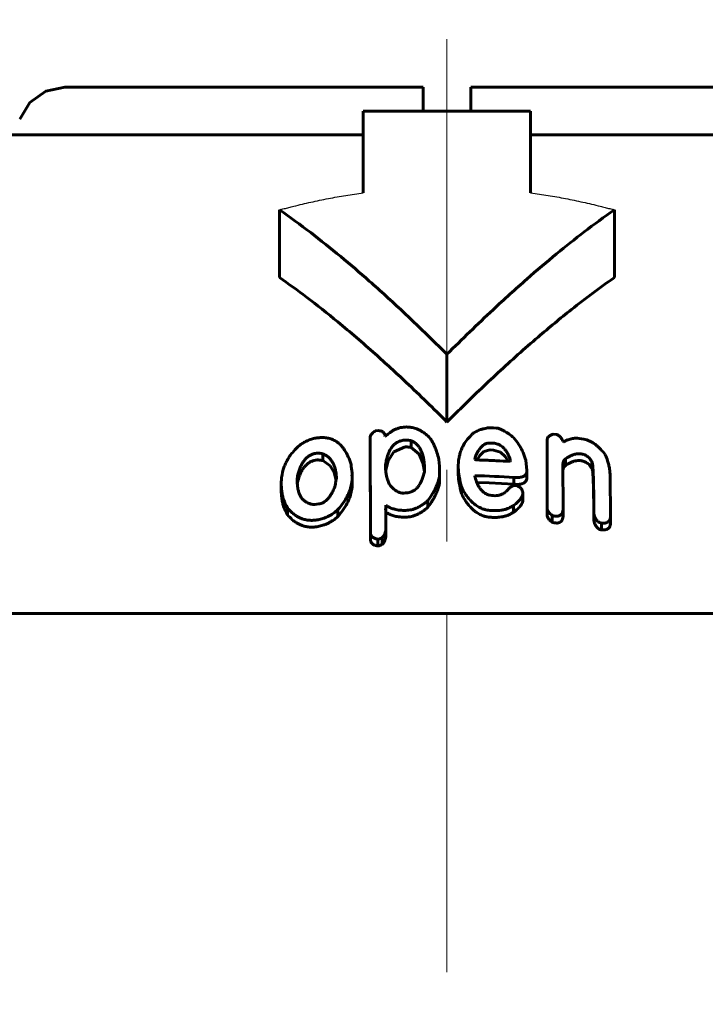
# Model space of a CAD drawing. Header units: millimetres. Extents: x 0 to 841, y 0 to 594.
# Tile 20 of 24: x 601 to 615, y 354 to 375. Entities that reach past the tile are written whole.
import ezdxf

# ---------------------------------------------------------------- set-up
doc = ezdxf.new("R2010")
doc.units = ezdxf.units.MM
for name, pattern in [('K5LT-1', [0]), ('K5LT_AXLED', [12, 7.5, -1.5, 1.5, -1.5]), ('K5LT_BASIC', [0]), ('K5LT_THIN', [0])]:
    doc.linetypes.add(name, pattern=pattern)
doc.layers.add('Системный слой', color=7, linetype='Continuous')
doc.layers.add('Системный слой (1)', color=7, linetype='Continuous', true_color=0x6c6c6c)
doc.styles.add('KDIMTEXTSTYLE', font='txt', dxfattribs={"width": 0.96, "oblique": 15, "height": 5})
doc.styles.add('KTEXTSTYLE', font='txt', dxfattribs={"width": 0.96, "height": 5})
doc.dimstyles.new('KDIMSTYLE (1.00)', dxfattribs={"dimtxt": 5, "dimasz": 1, "dimexe": 2, "dimexo": 0, "dimgap": 1, "dimtad": 1, "dimtxsty": 'KDIMTEXTSTYLE', "dimsah": 1, "dimcen": 0, "dimdle": 1, "dimadec": 0, "dimazin": 0, "dimtfac": 0.667, "dimtmove": 0, "dimatfit": 3, "dimfxl": 1, "dimtvp": 1, "dimtolj": 1, "dimtzin": 0, "dimarcsym": 0})

# ---------------------------------------------------------------- blocks, each defined once
blk = doc.blocks.new('U62')
at = {"layer": 'Системный слой (1)', "color": 150, "linetype": 'K5LT_BASIC', "lineweight": 60, "true_color": 0x0080ff}
for p, q in [((607.648, 365.412), (607.497, 365.519)), ((607.733, 365.269), (607.648, 365.412)), ((607.77, 365.113), (607.733, 365.269))]:
    blk.add_line(p, q, dxfattribs=at)
blk = doc.blocks.new('U64')
at = {"layer": 'Системный слой (1)', "color": 150, "linetype": 'K5LT_BASIC', "lineweight": 60, "true_color": 0x0080ff}
for p, q in [((610.972, 365.053), (610.713, 365.061)), ((611.23, 365.041), (610.972, 365.053)), ((611.489, 365.025), (611.23, 365.041))]:
    blk.add_line(p, q, dxfattribs=at)
blk = doc.blocks.new('U66')
at = {"layer": 'Системный слой (1)', "color": 150, "linetype": 'K5LT_BASIC', "lineweight": 60, "true_color": 0x0080ff}
for p, q in [((612.512, 365.31), (612.519, 365.348)), ((612.519, 365.348), (612.534, 365.384)), ((612.534, 365.384), (612.564, 365.414))]:
    blk.add_line(p, q, dxfattribs=at)
blk = doc.blocks.new('U67')
at = {"layer": 'Системный слой (1)', "color": 150, "linetype": 'K5LT_BASIC', "lineweight": 60, "true_color": 0x0080ff}
for p, q in [((609.509, 365.655), (609.343, 365.796)), ((609.587, 365.476), (609.509, 365.655)), ((609.618, 365.289), (609.587, 365.476))]:
    blk.add_line(p, q, dxfattribs=at)
blk = doc.blocks.new('U69')
at = {"layer": 'Системный слой (1)', "color": 150, "linetype": 'K5LT_BASIC', "lineweight": 60, "true_color": 0x0080ff}
for p, q in [((611.206, 365.697), (611.062, 365.741)), ((611.304, 365.608), (611.206, 365.697)), ((611.368, 365.505), (611.304, 365.608))]:
    blk.add_line(p, q, dxfattribs=at)
blk = doc.blocks.new('U70')
at = {"layer": 'Системный слой (1)', "color": 150, "linetype": 'K5LT_BASIC', "lineweight": 60, "true_color": 0x0080ff}
for p, q in [((608.975, 365.704), (609.212, 365.806)), ((608.86, 365.518), (608.975, 365.704)), ((608.808, 365.32), (608.86, 365.518))]:
    blk.add_line(p, q, dxfattribs=at)
blk = doc.blocks.new('U75')
at = {"layer": 'Системный слой (1)', "color": 150, "linetype": 'K5LT_BASIC', "lineweight": 60, "true_color": 0x0080ff}
for p, q in [((606.983, 365.131), (606.973, 365.096)), ((606.965, 365.061), (606.961, 365.026)), ((606.973, 365.096), (606.965, 365.061))]:
    blk.add_line(p, q, dxfattribs=at)
blk = doc.blocks.new('U79')
at = {"layer": 'Системный слой (1)', "color": 150, "linetype": 'K5LT_BASIC', "lineweight": 60, "true_color": 0x0080ff}
for p, q in [((601.703, 373.243), (601.37, 373.006)), ((602.104, 373.326), (601.703, 373.243)), ((601.37, 373.006), (601.158, 372.656))]:
    blk.add_line(p, q, dxfattribs=at)
blk = doc.blocks.new('U87')
at = {"layer": 'Системный слой (1)', "color": 150, "linetype": 'K5LT_BASIC', "lineweight": 60, "true_color": 0x0080ff}
for p, q in [((610.993, 365.745), (610.862, 365.709)), ((610.777, 365.628), (610.719, 365.534)), ((610.862, 365.709), (610.777, 365.628))]:
    blk.add_line(p, q, dxfattribs=at)
blk = doc.blocks.new('D12')
at = {"layer": 'Системный слой (1)'}
for points in [[(568.588, 386.722), (569.088, 387.38), (564.088, 386.722), (569.088, 386.063)], [(656.088, 386.722), (651.088, 387.38), (651.588, 386.722), (651.088, 386.063)]]:
    blk.add_hatch(color=7, dxfattribs=at).paths.add_polyline_path(points)
at = {"layer": 'Системный слой (1)', "color": 7, "linetype": 'K5LT_THIN', "lineweight": 18}
for p, q in [((564.088, 297.126), (564.088, 388.722)), ((656.088, 322.957), (656.088, 388.722)), ((564.088, 386.722), (569.088, 387.38)), ((569.088, 387.38), (568.588, 386.722)), ((651.588, 386.722), (651.088, 387.38)), ((651.088, 387.38), (656.088, 386.722)), ((569.088, 386.063), (564.088, 386.722)), ((656.088, 386.722), (564.088, 386.722)), ((568.588, 386.722), (569.088, 386.063)), ((656.088, 386.722), (651.088, 386.063)), ((651.088, 386.063), (651.588, 386.722))]:
    blk.add_line(p, q, dxfattribs=at)
blk.add_wipeout([(606.003, 387.722), (606.003, 395.104), (613.847, 395.104), (613.847, 387.722)]).dxf.layer = 'Системный слой (1)'
at = {"layer": 'Системный слой (1)', "color": 7, "insert": (606.003, 394.309), "char_height": 5, "attachment_point": 1, "style": 'KTEXTSTYLE'}
blk.add_mtext('\\fArial|b0|c204|p34;\\H5.0;\\W1.000;\\Q15;\\fGOST Type AU|b0|i0|c204|p34;\\Q15;\\W0.960;92', dxfattribs=at)
blk = doc.blocks.new('KDIMARROW_01')
at = {"layer": 'Системный слой'}
blk.add_hatch(color=0, dxfattribs=at).paths.add_polyline_path([(0, 0), (-5, 0.658), (-4.5, 0), (-5, -0.658)])
at = {"layer": 'Системный слой', "color": 0, "linetype": 'K5LT_THIN', "lineweight": 18}
for p, q in [((-4.5, 0), (-5, 0.658)), ((-5, 0.658), (0, 0)), ((0, 0), (-5, -0.658)), ((-5, -0.658), (-4.5, 0))]:
    blk.add_line(p, q, dxfattribs=at)
at = {"layer": 'Системный слой (1)', "color": 0, "linetype": 'K5LT_THIN', "lineweight": 18}
blk.add_line((470.918, 149.784), (468.918, 149.784), dxfattribs=at)

msp = doc.modelspace()

# ---------------------------------------------------------------- linework, layer by layer
at = {"layer": 'Системный слой (1)', "color": 150, "linetype": 'K5LT_BASIC', "lineweight": 60, "true_color": 0x0080ff}
for p, q in [((602.104, 373.326), (609.588, 373.326)), ((609.588, 373.326), (609.588, 372.826)), ((610.588, 373.326), (618.073, 373.326)), ((610.588, 373.326), (610.588, 372.826)), ((608.338, 371.119), (608.338, 372.826)), ((608.338, 372.826), (611.838, 372.826)), ((611.838, 372.826), (611.838, 371.119)), ((600.243, 372.326), (608.338, 372.326)), ((611.838, 372.326), (619.934, 372.326)), ((606.588, 369.346), (606.588, 370.76)), ((613.588, 369.346), (613.588, 370.76)), ((610.088, 366.326), (610.088, 367.741)), ((608.585, 366.139), (608.655, 366.146)), ((611.062, 366.204), (611.115, 366.201)), ((608.481, 365.858), (608.481, 365.999)), ((608.489, 364.013), (608.481, 365.999)), ((608.794, 366.027), (608.804, 366.028)), ((612.311, 366.074), (612.372, 366.066)), ((612.852, 365.984), (612.948, 365.967)), ((608.481, 365.858), (608.489, 363.871)), ((609.343, 365.796), (609.343, 365.937)), ((610.993, 365.886), (611.062, 365.882)), ((610.993, 365.745), (611.062, 365.741)), ((612.18, 364.525), (612.18, 365.937)), ((612.511, 365.926), (612.511, 365.916)), ((612.511, 365.916), (612.529, 365.914)), ((607.497, 365.519), (607.497, 365.661)), ((609.918, 365.546), (609.936, 365.406)), ((610.671, 365.544), (610.679, 365.587)), ((610.679, 365.54), (610.679, 365.587)), ((611.734, 365.527), (611.76, 365.315)), ((612.564, 365.414), (612.564, 365.555)), ((608.804, 365.365), (608.804, 365.434)), ((609.936, 365.406), (609.936, 365.275)), ((610.322, 365.227), (610.322, 365.369)), ((611.42, 365.518), (611.411, 365.502)), ((612.511, 365.425), (612.519, 364.517)), ((613.113, 365.359), (613.113, 365.5)), ((606.983, 365.131), (606.983, 365.273)), ((608.099, 365.222), (608.109, 365.181)), ((608.109, 365.181), (608.109, 365.232)), ((608.109, 365.039), (608.109, 365.181)), ((609.936, 365.134), (609.936, 365.275)), ((610.671, 365.203), (610.671, 365.195)), ((611.489, 365.025), (611.489, 365.166)), ((611.76, 365.174), (611.76, 365.315)), ((613.497, 365.198), (613.505, 364.349)), ((606.626, 364.901), (606.626, 365.043)), ((606.958, 365.106), (606.958, 365.106)), ((610.391, 364.826), (610.391, 364.968)), ((611.499, 364.999), (611.542, 364.996)), ((609.222, 364.843), (609.187, 364.841)), ((611.673, 364.854), (611.673, 364.838)), ((611.673, 364.696), (611.673, 364.838)), ((606.756, 364.388), (606.756, 364.529)), ((607.411, 364.613), (607.324, 364.6)), ((608.804, 364.516), (608.812, 364.473)), ((608.812, 364.473), (608.812, 364.586)), ((609.692, 364.546), (609.692, 364.688)), ((611.481, 364.442), (611.481, 364.583)), ((612.18, 364.384), (612.18, 364.525)), ((612.519, 364.376), (612.519, 364.517)), ((613.156, 364.412), (613.156, 364.601)), ((607.811, 364.353), (607.811, 364.495)), ((608.812, 364.473), (608.812, 364.142)), ((609.257, 364.481), (609.23, 364.48)), ((609.257, 364.34), (609.23, 364.339)), ((612.284, 364.234), (612.284, 364.375)), ((612.354, 364.358), (612.346, 364.359)), ((613.156, 364.27), (613.156, 364.412)), ((613.505, 364.208), (613.505, 364.349)), ((608.812, 364), (608.812, 364.142)), ((612.354, 364.217), (612.346, 364.218)), ((613.321, 364.071), (613.321, 364.212)), ((608.732, 363.769), (608.732, 363.91)), ((608.655, 363.878), (608.646, 363.877)), ((608.646, 363.736), (608.646, 363.877)), ((608.655, 363.737), (608.646, 363.736)), ((590.088, 362.326), (630.088, 362.326))]:
    msp.add_line(p, q, dxfattribs=at)
at = {"layer": 'Системный слой (1)', "color": 7, "linetype": 'K5LT-1'}
for points, knots in [([(606.588, 370.76), (606.605, 370.764), (606.637, 370.773), (606.686, 370.786), (606.736, 370.799), (606.802, 370.816), (606.912, 370.844), (607.066, 370.881), (607.306, 370.936), (607.609, 370.999), (607.974, 371.065), (608.217, 371.102), (608.338, 371.119)], [0, 0, 0, 0, 0.042456, 0.084913, 0.127369, 0.169826, 0.25779, 0.412215, 0.566639, 0.875489, 1.184338, 1.493188, 1.493188, 1.493188, 1.493188]), ([(611.838, 371.119), (611.96, 371.102), (612.203, 371.065), (612.568, 370.999), (612.87, 370.936), (613.111, 370.881), (613.265, 370.844), (613.375, 370.816), (613.441, 370.799), (613.491, 370.786), (613.54, 370.773), (613.572, 370.764), (613.588, 370.76)], [0, 0, 0, 0, 0.308849, 0.617699, 0.926548, 1.080973, 1.235398, 1.323362, 1.365818, 1.408275, 1.450731, 1.493188, 1.493188, 1.493188, 1.493188])]:
    msp.add_open_spline(points, degree=3, knots=knots, dxfattribs=at)
at = {"layer": 'Системный слой (1)', "color": 150, "linetype": 'K5LT_BASIC', "lineweight": 60, "true_color": 0x0080ff}
for points, knots in [([(610.088, 367.741), (609.784, 368.045), (609.248, 368.567), (608.505, 369.244), (607.863, 369.794), (607.238, 370.293), (606.808, 370.608), (606.588, 370.76)], [0, 0, 0, 0, 2.181066, 3.805962, 5.16753, 6.570619, 8, 8, 8, 8]), ([(613.588, 370.76), (613.375, 370.612), (612.969, 370.315), (612.36, 369.831), (611.724, 369.29), (610.958, 368.594), (610.406, 368.058), (610.088, 367.741)], [0, 0, 0, 0, 1.387012, 2.67714, 4.083997, 5.726255, 8, 8, 8, 8]), ([(610.088, 366.326), (609.807, 366.608), (609.311, 367.091), (608.55, 367.79), (607.856, 368.387), (607.188, 368.916), (606.778, 369.214), (606.588, 369.346)], [0, 0, 0, 0, 2.01335, 3.52569, 5.303499, 6.764038, 8, 8, 8, 8]), ([(613.588, 369.346), (613.285, 369.135), (612.748, 368.734), (611.939, 368.065), (611.163, 367.37), (610.533, 366.768), (610.179, 366.417), (610.088, 366.326)], [0, 0, 0, 0, 1.976475, 3.553393, 5.475363, 7.34919, 8, 8, 8, 8]), ([(608.794, 366.027), (608.794, 366.037), (608.792, 366.051), (608.787, 366.071), (608.779, 366.088), (608.765, 366.105), (608.746, 366.12), (608.723, 366.132), (608.693, 366.141), (608.669, 366.144), (608.655, 366.146)], [0, 0, 0, 0, 1.836998, 2.729229, 3.860526, 5.145581, 6.55774, 7.820357, 8.998514, 11, 11, 11, 11]), ([(609.212, 366.221), (609.191, 366.22), (609.16, 366.217), (609.114, 366.208), (609.069, 366.196), (609.014, 366.175), (608.959, 366.148), (608.912, 366.118), (608.86, 366.079), (608.825, 366.049), (608.804, 366.028)], [0, 0, 0, 0, 1.376094, 2.065081, 3.118596, 4.532788, 6.098021, 7.451395, 8.614097, 11, 11, 11, 11]), ([(609.744, 365.979), (609.72, 366.004), (609.682, 366.041), (609.621, 366.091), (609.567, 366.128), (609.505, 366.162), (609.445, 366.188), (609.389, 366.205), (609.332, 366.217), (609.273, 366.223), (609.23, 366.222), (609.212, 366.221)], [0, 0, 0, 0, 2.346878, 3.517228, 5.023933, 6.43927, 7.763379, 8.809329, 9.72581, 11.014756, 12, 12, 12, 12]), ([(611.062, 366.204), (611.043, 366.205), (611.01, 366.206), (610.961, 366.204), (610.91, 366.198), (610.851, 366.187), (610.759, 366.159), (610.693, 366.127), (610.652, 366.101)], [0, 0, 0, 0, 1.136079, 1.986127, 2.981936, 4.192642, 5.696524, 9, 9, 9, 9]), ([(611.481, 366.001), (611.451, 366.026), (611.403, 366.063), (611.339, 366.108), (611.299, 366.133), (611.266, 366.151), (611.238, 366.165), (611.202, 366.181), (611.162, 366.195), (611.13, 366.2), (611.115, 366.201)], [0, 0, 0, 0, 3.256099, 4.943353, 6.256285, 6.990541, 7.880524, 8.663376, 9.94219, 11, 11, 11, 11]), ([(607.35, 365.99), (607.317, 365.984), (607.255, 365.969), (607.17, 365.936), (607.095, 365.898), (607.049, 365.869), (607.028, 365.855)], [0, 0, 0, 0, 1.909869, 3.692477, 5.380622, 7, 7, 7, 7]), ([(608.083, 365.437), (608.067, 365.492), (608.042, 365.564), (607.995, 365.665), (607.958, 365.731), (607.919, 365.785), (607.879, 365.833), (607.837, 365.875), (607.782, 365.915), (607.734, 365.943), (607.687, 365.965), (607.626, 365.985), (607.543, 366.001), (607.445, 366.002), (607.379, 365.994), (607.35, 365.99)], [0, 0, 0, 0, 3.137425, 4.092479, 5.877037, 7.058798, 7.533876, 9.01861, 9.978377, 10.735137, 11.51592, 12.227485, 13.453441, 14.891266, 16, 16, 16, 16]), ([(608.585, 366.139), (608.571, 366.129), (608.55, 366.112), (608.524, 366.087), (608.506, 366.065), (608.491, 366.041), (608.483, 366.018), (608.481, 366.005), (608.481, 365.999)], [0, 0, 0, 0, 2.466528, 3.667894, 5.148315, 6.68661, 8.069828, 9, 9, 9, 9]), ([(608.804, 365.434), (608.81, 365.475), (608.822, 365.537), (608.846, 365.621), (608.867, 365.679), (608.892, 365.731), (608.913, 365.767), (608.932, 365.796), (608.952, 365.821), (608.976, 365.846), (609.001, 365.869), (609.028, 365.89), (609.061, 365.909), (609.097, 365.925), (609.135, 365.937), (609.173, 365.944), (609.199, 365.947), (609.212, 365.947)], [0, 0, 0, 0, 3.59382, 5.255898, 7.287535, 8.755315, 9.913849, 10.568585, 11.445172, 12.352252, 13.102941, 13.847772, 14.739835, 15.674461, 16.378041, 17.221286, 18, 18, 18, 18]), ([(609.343, 365.937), (609.323, 365.939), (609.295, 365.943), (609.26, 365.946), (609.241, 365.947), (609.226, 365.948), (609.217, 365.948), (609.212, 365.947)], [0, 0, 0, 0, 3.557647, 5.156933, 6.444415, 7.06069, 8, 8, 8, 8]), ([(609.918, 365.546), (609.906, 365.594), (609.887, 365.663), (609.855, 365.755), (609.829, 365.82), (609.794, 365.896), (609.765, 365.948), (609.744, 365.979)], [0, 0, 0, 0, 2.583433, 3.750976, 5.020889, 6.183184, 8, 8, 8, 8]), ([(610.322, 365.369), (610.322, 365.441), (610.33, 365.538), (610.36, 365.667), (610.388, 365.748), (610.432, 365.842), (610.495, 365.944), (610.575, 366.035), (610.634, 366.086), (610.652, 366.101)], [0, 0, 0, 0, 2.753381, 3.689889, 4.981318, 5.925153, 7.447069, 9.234031, 10, 10, 10, 10]), ([(611.734, 365.527), (611.72, 365.58), (611.692, 365.665), (611.638, 365.778), (611.575, 365.884), (611.52, 365.957), (611.481, 366.001)], [0, 0, 0, 0, 2.269815, 3.602064, 4.880677, 7, 7, 7, 7]), ([(612.311, 366.074), (612.297, 366.07), (612.273, 366.061), (612.241, 366.045), (612.216, 366.026), (612.198, 366.004), (612.187, 365.981), (612.181, 365.959), (612.18, 365.944), (612.18, 365.937)], [0, 0, 0, 0, 1.810061, 3.229794, 4.808496, 6.236332, 7.563192, 8.780511, 10, 10, 10, 10]), ([(612.511, 365.926), (612.504, 365.941), (612.493, 365.964), (612.474, 365.994), (612.458, 366.014), (612.444, 366.029), (612.43, 366.041), (612.415, 366.051), (612.396, 366.06), (612.381, 366.064), (612.372, 366.066)], [0, 0, 0, 0, 2.964952, 4.614973, 6.069953, 7.061237, 7.972172, 8.876657, 9.735021, 11, 11, 11, 11]), ([(612.852, 365.984), (612.83, 365.987), (612.798, 365.99), (612.751, 365.987), (612.71, 365.982), (612.666, 365.971), (612.627, 365.958), (612.58, 365.94), (612.549, 365.924), (612.529, 365.914)], [0, 0, 0, 0, 1.766548, 2.688934, 3.993897, 5.334709, 6.710474, 7.783905, 10, 10, 10, 10]), ([(613.392, 365.646), (613.366, 365.682), (613.32, 365.738), (613.253, 365.804), (613.206, 365.845), (613.166, 365.875), (613.123, 365.902), (613.072, 365.93), (613.011, 365.953), (612.969, 365.964), (612.948, 365.967)], [0, 0, 0, 0, 2.897033, 4.583053, 5.765797, 6.650272, 7.481822, 8.657953, 9.881554, 11, 11, 11, 11]), ([(607.028, 365.855), (606.995, 365.827), (606.928, 365.766), (606.849, 365.677), (606.784, 365.587), (606.735, 365.504), (606.696, 365.419), (606.65, 365.289), (606.629, 365.164), (606.626, 365.067), (606.626, 365.043)], [0, 0, 0, 0, 1.313611, 2.817549, 3.84942, 5.043297, 6.159239, 7.206821, 10.06619, 11, 11, 11, 11]), ([(609.343, 365.796), (609.323, 365.798), (609.295, 365.801), (609.26, 365.804), (609.241, 365.805), (609.226, 365.806), (609.217, 365.806), (609.212, 365.806)], [0, 0, 0, 0, 3.557647, 5.156933, 6.444415, 7.06069, 8, 8, 8, 8]), ([(609.622, 365.311), (609.622, 365.358), (609.619, 365.429), (609.607, 365.528), (609.593, 365.601), (609.571, 365.673), (609.546, 365.735), (609.509, 365.801), (609.47, 365.848), (609.433, 365.882), (609.41, 365.899), (609.38, 365.919), (609.357, 365.931), (609.343, 365.937)], [0, 0, 0, 0, 2.924787, 4.319299, 6.0881, 7.444536, 8.81347, 10.103265, 11.779504, 12.211971, 12.742794, 13.231085, 14, 14, 14, 14]), ([(610.993, 365.886), (610.982, 365.887), (610.966, 365.887), (610.942, 365.884), (610.92, 365.879), (610.893, 365.869), (610.862, 365.852), (610.831, 365.829), (610.801, 365.8), (610.775, 365.768), (610.748, 365.728), (610.721, 365.681), (610.697, 365.632), (610.684, 365.6), (610.679, 365.587)], [0, 0, 0, 0, 0.852113, 1.296467, 1.90578, 2.692936, 3.71709, 4.957449, 6.352889, 7.758459, 9.149625, 11.261306, 13.489922, 15, 15, 15, 15]), ([(611.42, 365.518), (611.407, 365.555), (611.385, 365.615), (611.345, 365.69), (611.314, 365.736), (611.284, 365.774), (611.253, 365.805), (611.215, 365.833), (611.179, 365.853), (611.143, 365.868), (611.104, 365.878), (611.076, 365.882), (611.062, 365.882)], [0, 0, 0, 0, 3.203603, 5.100923, 6.634919, 7.401923, 8.638999, 9.787158, 10.576912, 11.310979, 12.195734, 13, 13, 13, 13]), ([(607.342, 365.67), (607.333, 365.669), (607.312, 365.664), (607.28, 365.655), (607.242, 365.639), (607.201, 365.616), (607.157, 365.581), (607.118, 365.54), (607.081, 365.491), (607.045, 365.429), (607.01, 365.354), (606.992, 365.301), (606.983, 365.273)], [0, 0, 0, 0, 0.498076, 1.248891, 1.938395, 2.917395, 4.161697, 5.499587, 6.75037, 8.574279, 10.705306, 13, 13, 13, 13]), ([(606.983, 365.131), (606.994, 365.166), (607.015, 365.225), (607.049, 365.296), (607.075, 365.339), (607.094, 365.367), (607.113, 365.391), (607.141, 365.424), (607.172, 365.452), (607.205, 365.476), (607.23, 365.491), (607.256, 365.504), (607.293, 365.518), (607.321, 365.525), (607.342, 365.529)], [0, 0, 0, 0, 3.360972, 5.553692, 6.853727, 7.543103, 8.408441, 9.354938, 10.96155, 11.581088, 12.327759, 13.025973, 13.630116, 15, 15, 15, 15]), ([(607.497, 365.661), (607.481, 365.664), (607.454, 365.67), (607.402, 365.675), (607.366, 365.674), (607.342, 365.67)], [0, 0, 0, 0, 1.960426, 3.260912, 6, 6, 6, 6]), ([(607.497, 365.519), (607.481, 365.523), (607.454, 365.528), (607.402, 365.534), (607.366, 365.533), (607.342, 365.529)], [0, 0, 0, 0, 1.960426, 3.260912, 6, 6, 6, 6]), ([(607.777, 365.139), (607.777, 365.188), (607.772, 365.267), (607.749, 365.37), (607.725, 365.435), (607.696, 365.49), (607.665, 365.537), (607.626, 365.578), (607.583, 365.614), (607.542, 365.64), (607.509, 365.655), (607.497, 365.661)], [0, 0, 0, 0, 2.959347, 4.760078, 6.307277, 7.108255, 8.410536, 9.527588, 10.247278, 11.365207, 12, 12, 12, 12]), ([(610.671, 365.544), (610.673, 365.542), (610.678, 365.54), (610.685, 365.537), (610.69, 365.536), (610.695, 365.535), (610.697, 365.535)], [0, 0, 0, 0, 2.590616, 3.984401, 5.278209, 7, 7, 7, 7]), ([(610.697, 365.535), (610.747, 365.533), (610.84, 365.53), (610.98, 365.524), (611.168, 365.516), (611.314, 365.508), (611.411, 365.502)], [0, 0, 0, 0, 1.476822, 2.71056, 4.134393, 7, 7, 7, 7]), ([(612.511, 365.425), (612.511, 365.438), (612.512, 365.455), (612.516, 365.48), (612.521, 365.498), (612.528, 365.516), (612.541, 365.536), (612.553, 365.548), (612.564, 365.555)], [0, 0, 0, 0, 2.296855, 3.391213, 4.702479, 5.903063, 6.992454, 9, 9, 9, 9]), ([(612.564, 365.555), (612.587, 365.571), (612.628, 365.598), (612.68, 365.624), (612.716, 365.638), (612.74, 365.647), (612.776, 365.656), (612.827, 365.664), (612.87, 365.663), (612.895, 365.659)], [0, 0, 0, 0, 2.592213, 4.520263, 5.131456, 5.911974, 6.654099, 8.147398, 10, 10, 10, 10]), ([(612.895, 365.659), (612.906, 365.657), (612.925, 365.653), (612.955, 365.644), (612.986, 365.631), (613.02, 365.61), (613.053, 365.584), (613.086, 365.547), (613.104, 365.518), (613.113, 365.5)], [0, 0, 0, 0, 1.067082, 1.883444, 3.012436, 4.373345, 5.917926, 7.526436, 10, 10, 10, 10]), ([(613.497, 365.198), (613.497, 365.247), (613.491, 365.325), (613.471, 365.431), (613.442, 365.532), (613.414, 365.603), (613.392, 365.646)], [0, 0, 0, 0, 2.295496, 3.653514, 4.946598, 7, 7, 7, 7]), ([(608.109, 365.232), (608.109, 365.234), (608.108, 365.242), (608.107, 365.257), (608.104, 365.278), (608.1, 365.307), (608.093, 365.36), (608.087, 365.405), (608.083, 365.437)], [0, 0, 0, 0, 0.28104, 1.089588, 1.956156, 3.115091, 4.771632, 9, 9, 9, 9]), ([(608.804, 365.365), (608.807, 365.325), (608.814, 365.261), (608.831, 365.176), (608.851, 365.104), (608.869, 365.057), (608.881, 365.031)], [0, 0, 0, 0, 2.488267, 3.96019, 5.29891, 7, 7, 7, 7]), ([(610.322, 365.369), (610.327, 365.308), (610.345, 365.174), (610.373, 365.041), (610.391, 364.968)], [0, 0, 0, 0, 2.245032, 5, 5, 5, 5]), ([(612.564, 365.414), (612.587, 365.43), (612.628, 365.457), (612.68, 365.483), (612.716, 365.497), (612.74, 365.505), (612.776, 365.515), (612.827, 365.523), (612.87, 365.521), (612.895, 365.517)], [0, 0, 0, 0, 2.592213, 4.520263, 5.131456, 5.911974, 6.654099, 8.147398, 10, 10, 10, 10]), ([(612.895, 365.517), (612.906, 365.515), (612.925, 365.511), (612.955, 365.502), (612.986, 365.489), (613.02, 365.469), (613.053, 365.442), (613.086, 365.405), (613.104, 365.377), (613.113, 365.359)], [0, 0, 0, 0, 1.067082, 1.883444, 3.012436, 4.373345, 5.917926, 7.526436, 10, 10, 10, 10]), ([(613.113, 365.5), (613.114, 365.5), (613.115, 365.5), (613.116, 365.499), (613.117, 365.498), (613.118, 365.496), (613.12, 365.493), (613.122, 365.487), (613.125, 365.478), (613.129, 365.461), (613.133, 365.435), (613.137, 365.4), (613.141, 365.348), (613.145, 365.275), (613.149, 365.184), (613.152, 365.069), (613.155, 364.914), (613.156, 364.753), (613.156, 364.64), (613.156, 364.601)], [0, 0, 0, 0, 0.041767, 0.058518, 0.082005, 0.119298, 0.181885, 0.290187, 0.484206, 0.838852, 1.399724, 2.162755, 3.217616, 4.812756, 7.053808, 9.269501, 12.454611, 17.401952, 20, 20, 20, 20]), ([(613.113, 365.359), (613.114, 365.359), (613.115, 365.358), (613.116, 365.358), (613.117, 365.357), (613.118, 365.355), (613.119, 365.353), (613.121, 365.35), (613.123, 365.343), (613.127, 365.33), (613.131, 365.307), (613.136, 365.267), (613.141, 365.203), (613.146, 365.111), (613.15, 364.998), (613.153, 364.877), (613.155, 364.698), (613.156, 364.56), (613.156, 364.459)], [0, 0, 0, 0, 0.034415, 0.049069, 0.068612, 0.096021, 0.138153, 0.208956, 0.335914, 0.569496, 0.999307, 1.781252, 3.096146, 5.021091, 7.635283, 10.234891, 12.636653, 19, 19, 19, 19]), ([(606.983, 365.273), (606.978, 365.258), (606.968, 365.224), (606.96, 365.168), (606.958, 365.127), (606.958, 365.106)], [0, 0, 0, 0, 1.636552, 3.636479, 6, 6, 6, 6]), ([(607.75, 364.988), (607.754, 365.012), (607.759, 365.047), (607.766, 365.088), (607.77, 365.11), (607.772, 365.123), (607.775, 365.132), (607.776, 365.137), (607.777, 365.139)], [0, 0, 0, 0, 4.270209, 6.123247, 7.37797, 8.165105, 8.555287, 9, 9, 9, 9]), ([(607.811, 364.495), (607.853, 364.544), (607.913, 364.622), (607.983, 364.733), (608.029, 364.823), (608.069, 364.925), (608.101, 365.043), (608.109, 365.133), (608.109, 365.181)], [0, 0, 0, 0, 2.097449, 3.250946, 4.489246, 5.617384, 7.185472, 9, 9, 9, 9]), ([(608.099, 365.222), (608.101, 365.222), (608.104, 365.223), (608.107, 365.225), (608.109, 365.228), (608.109, 365.23), (608.109, 365.232)], [0, 0, 0, 0, 2.41764, 3.333394, 4.938628, 7, 7, 7, 7]), ([(609.222, 364.843), (609.239, 364.844), (609.272, 364.847), (609.318, 364.859), (609.355, 364.873), (609.387, 364.889), (609.42, 364.91), (609.457, 364.942), (609.49, 364.979), (609.519, 365.022), (609.548, 365.072), (609.576, 365.138), (609.602, 365.22), (609.616, 365.28), (609.622, 365.311)], [0, 0, 0, 0, 0.931309, 1.81918, 2.59414, 3.143639, 3.945499, 4.995231, 6.228473, 7.297691, 8.610087, 10.343269, 12.557777, 15, 15, 15, 15]), ([(609.692, 364.688), (609.726, 364.735), (609.776, 364.807), (609.836, 364.913), (609.879, 365.004), (609.922, 365.127), (609.936, 365.219), (609.936, 365.275)], [0, 0, 0, 0, 2.057392, 3.086999, 4.415999, 5.81559, 8, 8, 8, 8]), ([(609.692, 364.546), (609.726, 364.593), (609.776, 364.665), (609.836, 364.771), (609.879, 364.863), (609.922, 364.986), (609.936, 365.078), (609.936, 365.134)], [0, 0, 0, 0, 2.057392, 3.086999, 4.415999, 5.81559, 8, 8, 8, 8]), ([(610.322, 365.227), (610.327, 365.167), (610.345, 365.033), (610.373, 364.899), (610.391, 364.826)], [0, 0, 0, 0, 2.245032, 5, 5, 5, 5]), ([(610.671, 365.195), (610.68, 365.156), (610.698, 365.094), (610.731, 365.017), (610.757, 364.969), (610.784, 364.931), (610.807, 364.903), (610.833, 364.876), (610.861, 364.853), (610.893, 364.831), (610.928, 364.814), (610.962, 364.802), (611.003, 364.792), (611.033, 364.788), (611.054, 364.787)], [0, 0, 0, 0, 3.496517, 5.306181, 6.905092, 7.868489, 8.926876, 9.673511, 10.588149, 11.501094, 12.363676, 13.1266, 13.736718, 15, 15, 15, 15]), ([(611.489, 365.166), (611.518, 365.164), (611.566, 365.162), (611.616, 365.168), (611.65, 365.175), (611.677, 365.183), (611.703, 365.197), (611.722, 365.212), (611.736, 365.228), (611.753, 365.257), (611.759, 365.286), (611.76, 365.31), (611.76, 365.315)], [0, 0, 0, 0, 2.808953, 4.415903, 4.843689, 6.280289, 7.181499, 8.102227, 8.994792, 9.788468, 12.355044, 13, 13, 13, 13]), ([(611.489, 365.025), (611.518, 365.023), (611.566, 365.021), (611.616, 365.026), (611.65, 365.033), (611.677, 365.042), (611.703, 365.056), (611.722, 365.071), (611.736, 365.087), (611.753, 365.115), (611.759, 365.145), (611.76, 365.169), (611.76, 365.174)], [0, 0, 0, 0, 2.808953, 4.415903, 4.843689, 6.280289, 7.181499, 8.102227, 8.994792, 9.788468, 12.355044, 13, 13, 13, 13]), ([(606.626, 365.043), (606.626, 364.989), (606.63, 364.905), (606.649, 364.793), (606.682, 364.673), (606.721, 364.586), (606.756, 364.529)], [0, 0, 0, 0, 2.112463, 3.297249, 4.463, 7, 7, 7, 7]), ([(606.958, 365.106), (606.958, 365.064), (606.961, 365.003), (606.974, 364.919), (606.989, 364.86), (607.012, 364.802), (607.038, 364.754), (607.074, 364.707), (607.111, 364.674), (607.153, 364.647), (607.193, 364.627), (607.25, 364.609), (607.296, 364.602), (607.324, 364.6)], [0, 0, 0, 0, 2.726151, 3.99143, 5.552238, 6.694727, 8.080027, 8.99562, 10.376124, 10.989954, 11.774757, 12.705934, 14, 14, 14, 14]), ([(607.411, 364.613), (607.425, 364.615), (607.447, 364.62), (607.479, 364.631), (607.509, 364.646), (607.541, 364.666), (607.571, 364.691), (607.597, 364.716), (607.626, 364.75), (607.657, 364.794), (607.695, 364.858), (607.725, 364.924), (607.743, 364.97), (607.75, 364.988)], [0, 0, 0, 0, 0.909854, 1.513215, 2.289354, 3.19323, 4.181344, 5.17336, 5.972519, 7.772342, 9.590504, 12.236742, 14, 14, 14, 14]), ([(607.811, 364.353), (607.853, 364.402), (607.913, 364.48), (607.983, 364.592), (608.029, 364.682), (608.069, 364.783), (608.101, 364.902), (608.109, 364.991), (608.109, 365.039)], [0, 0, 0, 0, 2.097449, 3.250946, 4.489245, 5.617384, 7.185471, 9, 9, 9, 9]), ([(608.881, 365.031), (608.899, 365.007), (608.93, 364.969), (608.976, 364.924), (609.011, 364.897), (609.046, 364.875), (609.076, 364.86), (609.104, 364.851), (609.125, 364.845), (609.154, 364.841), (609.175, 364.841), (609.187, 364.841)], [0, 0, 0, 0, 3.237903, 5.151649, 6.600308, 7.639596, 9.071296, 9.615357, 10.269482, 10.963608, 12, 12, 12, 12]), ([(610.391, 364.968), (610.416, 364.92), (610.457, 364.846), (610.525, 364.751), (610.573, 364.694), (610.616, 364.651), (610.651, 364.619), (610.703, 364.579), (610.762, 364.543), (610.82, 364.516), (610.863, 364.501), (610.923, 364.484), (610.973, 364.477), (611.01, 364.475)], [0, 0, 0, 0, 3.118311, 4.788303, 6.43404, 7.106043, 7.95317, 8.883313, 10.412522, 11.229734, 11.839441, 12.423948, 14, 14, 14, 14]), ([(611.377, 364.931), (611.364, 364.913), (611.34, 364.884), (611.298, 364.849), (611.26, 364.825), (611.223, 364.809), (611.19, 364.798), (611.157, 364.791), (611.112, 364.786), (611.077, 364.785), (611.054, 364.787)], [0, 0, 0, 0, 2.300991, 3.845776, 5.262191, 6.459112, 7.346373, 8.223839, 9.204166, 11, 11, 11, 11]), ([(611.499, 364.999), (611.495, 364.999), (611.487, 364.999), (611.474, 364.996), (611.461, 364.992), (611.446, 364.984), (611.43, 364.974), (611.416, 364.964), (611.398, 364.95), (611.385, 364.939), (611.377, 364.931)], [0, 0, 0, 0, 0.876261, 1.590594, 2.603969, 3.959569, 5.404692, 6.843647, 8.156112, 11, 11, 11, 11]), ([(611.673, 364.854), (611.67, 364.866), (611.665, 364.886), (611.652, 364.915), (611.635, 364.94), (611.612, 364.962), (611.582, 364.982), (611.557, 364.991), (611.542, 364.996)], [0, 0, 0, 0, 1.84158, 3.122648, 4.602722, 6.027948, 7.264, 9, 9, 9, 9]), ([(606.626, 364.901), (606.626, 364.847), (606.63, 364.763), (606.649, 364.652), (606.682, 364.531), (606.721, 364.444), (606.756, 364.388)], [0, 0, 0, 0, 2.112463, 3.297249, 4.463, 7, 7, 7, 7]), ([(610.391, 364.826), (610.416, 364.778), (610.457, 364.705), (610.525, 364.609), (610.573, 364.553), (610.616, 364.51), (610.651, 364.478), (610.703, 364.437), (610.762, 364.401), (610.82, 364.375), (610.863, 364.36), (610.923, 364.343), (610.973, 364.336), (611.01, 364.334)], [0, 0, 0, 0, 3.118311, 4.788303, 6.43404, 7.106043, 7.95317, 8.883313, 10.412522, 11.229734, 11.839441, 12.423948, 14, 14, 14, 14]), ([(611.481, 364.583), (611.512, 364.606), (611.556, 364.64), (611.604, 364.689), (611.631, 364.722), (611.653, 364.757), (611.668, 364.795), (611.673, 364.823), (611.673, 364.838)], [0, 0, 0, 0, 2.906916, 4.19822, 5.461087, 6.409098, 7.73365, 9, 9, 9, 9]), ([(606.756, 364.529), (606.786, 364.493), (606.838, 364.437), (606.91, 364.381), (606.954, 364.354), (606.993, 364.331), (607.035, 364.312), (607.084, 364.296), (607.138, 364.281), (607.208, 364.271), (607.29, 364.27), (607.342, 364.275), (607.367, 364.279)], [0, 0, 0, 0, 3.100844, 4.864314, 5.595067, 6.182043, 7.501594, 8.199025, 8.956066, 10.459864, 11.771054, 13, 13, 13, 13]), ([(608.804, 364.516), (608.804, 364.516), (608.805, 364.517), (608.806, 364.518), (608.807, 364.519), (608.807, 364.52), (608.808, 364.523), (608.809, 364.528), (608.81, 364.536), (608.811, 364.548), (608.812, 364.565), (608.812, 364.578), (608.812, 364.586)], [0, 0, 0, 0, 0.318544, 0.562273, 0.668002, 0.891406, 1.316526, 2.152334, 3.66362, 6.045431, 8.628121, 13, 13, 13, 13]), ([(608.812, 364.586), (608.833, 364.571), (608.867, 364.551), (608.916, 364.528), (608.955, 364.514), (608.999, 364.501), (609.05, 364.489), (609.128, 364.479), (609.19, 364.478), (609.23, 364.48)], [0, 0, 0, 0, 1.935101, 2.918267, 3.893443, 4.850137, 6.046264, 7.378552, 10, 10, 10, 10]), ([(609.257, 364.481), (609.297, 364.483), (609.361, 364.494), (609.439, 364.522), (609.503, 364.552), (609.565, 364.589), (609.63, 364.635), (609.671, 364.669), (609.692, 364.688)], [0, 0, 0, 0, 2.013046, 3.295054, 4.36162, 5.859268, 7.300829, 9, 9, 9, 9]), ([(609.257, 364.34), (609.297, 364.342), (609.361, 364.353), (609.439, 364.381), (609.503, 364.411), (609.565, 364.447), (609.63, 364.494), (609.671, 364.528), (609.692, 364.546)], [0, 0, 0, 0, 2.013046, 3.295054, 4.36162, 5.859268, 7.300829, 9, 9, 9, 9]), ([(611.01, 364.475), (611.043, 364.474), (611.094, 364.473), (611.163, 364.476), (611.224, 364.483), (611.29, 364.495), (611.353, 364.514), (611.4, 364.534), (611.442, 364.556), (611.466, 364.573), (611.481, 364.583)], [0, 0, 0, 0, 2.152686, 3.180756, 4.445792, 6.049702, 7.600388, 8.829534, 9.609575, 11, 11, 11, 11]), ([(611.481, 364.442), (611.512, 364.464), (611.556, 364.499), (611.604, 364.547), (611.631, 364.58), (611.653, 364.616), (611.668, 364.653), (611.673, 364.682), (611.673, 364.696)], [0, 0, 0, 0, 2.906916, 4.19822, 5.461087, 6.409098, 7.73365, 9, 9, 9, 9]), ([(612.18, 364.525), (612.18, 364.516), (612.183, 364.498), (612.193, 364.472), (612.208, 364.448), (612.226, 364.427), (612.25, 364.402), (612.27, 364.386), (612.284, 364.375)], [0, 0, 0, 0, 1.562764, 2.877835, 4.318926, 5.606407, 6.681021, 9, 9, 9, 9]), ([(612.354, 364.358), (612.364, 364.357), (612.382, 364.356), (612.406, 364.358), (612.425, 364.362), (612.443, 364.369), (612.459, 364.378), (612.474, 364.391), (612.488, 364.408), (612.498, 364.426), (612.506, 364.447), (612.515, 364.477), (612.518, 364.501), (612.519, 364.517)], [0, 0, 0, 0, 1.352166, 2.201324, 3.093742, 3.982661, 4.882763, 5.918699, 7.124941, 8.456557, 9.580027, 11.12563, 14, 14, 14, 14]), ([(606.756, 364.388), (606.786, 364.351), (606.838, 364.296), (606.91, 364.24), (606.954, 364.212), (606.993, 364.19), (607.035, 364.171), (607.084, 364.154), (607.138, 364.14), (607.208, 364.13), (607.29, 364.129), (607.342, 364.134), (607.367, 364.138)], [0, 0, 0, 0, 3.100844, 4.864314, 5.595067, 6.182043, 7.501594, 8.199025, 8.956066, 10.459864, 11.771054, 13, 13, 13, 13]), ([(607.367, 364.279), (607.402, 364.284), (607.454, 364.296), (607.524, 364.318), (607.583, 364.341), (607.646, 364.373), (607.727, 364.423), (607.78, 364.466), (607.811, 364.495)], [0, 0, 0, 0, 1.808465, 2.694244, 3.808417, 5.079485, 6.476649, 9, 9, 9, 9]), ([(607.367, 364.138), (607.402, 364.143), (607.454, 364.154), (607.524, 364.177), (607.583, 364.2), (607.646, 364.231), (607.727, 364.281), (607.78, 364.324), (607.811, 364.353)], [0, 0, 0, 0, 1.808465, 2.694244, 3.808417, 5.079485, 6.476649, 9, 9, 9, 9]), ([(608.812, 364.444), (608.833, 364.43), (608.867, 364.41), (608.916, 364.387), (608.955, 364.372), (608.999, 364.359), (609.05, 364.348), (609.128, 364.338), (609.19, 364.337), (609.23, 364.339)], [0, 0, 0, 0, 1.935101, 2.918267, 3.893443, 4.850137, 6.046264, 7.378552, 10, 10, 10, 10]), ([(611.01, 364.334), (611.043, 364.332), (611.094, 364.331), (611.163, 364.335), (611.224, 364.341), (611.29, 364.354), (611.353, 364.373), (611.4, 364.393), (611.442, 364.415), (611.466, 364.431), (611.481, 364.442)], [0, 0, 0, 0, 2.152686, 3.180756, 4.445792, 6.049702, 7.600388, 8.829534, 9.609575, 11, 11, 11, 11]), ([(612.18, 364.384), (612.18, 364.374), (612.183, 364.356), (612.193, 364.33), (612.208, 364.307), (612.226, 364.286), (612.25, 364.261), (612.27, 364.244), (612.284, 364.234)], [0, 0, 0, 0, 1.562764, 2.877835, 4.318926, 5.606407, 6.681021, 9, 9, 9, 9]), ([(612.284, 364.375), (612.287, 364.373), (612.293, 364.371), (612.303, 364.367), (612.314, 364.365), (612.328, 364.362), (612.339, 364.36), (612.346, 364.359)], [0, 0, 0, 0, 1.366936, 2.45683, 3.992028, 5.487286, 8, 8, 8, 8]), ([(612.354, 364.217), (612.364, 364.216), (612.382, 364.214), (612.406, 364.216), (612.425, 364.22), (612.443, 364.227), (612.459, 364.237), (612.474, 364.25), (612.488, 364.267), (612.498, 364.285), (612.506, 364.306), (612.515, 364.336), (612.518, 364.36), (612.519, 364.376)], [0, 0, 0, 0, 1.352166, 2.201324, 3.093742, 3.982661, 4.882763, 5.918699, 7.124941, 8.456557, 9.580027, 11.12563, 14, 14, 14, 14]), ([(613.156, 364.412), (613.161, 364.393), (613.17, 364.362), (613.186, 364.324), (613.199, 364.299), (613.213, 364.279), (613.229, 364.26), (613.249, 364.243), (613.27, 364.229), (613.294, 364.218), (613.311, 364.214), (613.321, 364.212)], [0, 0, 0, 0, 2.959239, 4.681024, 5.875233, 6.862434, 7.968393, 9.084509, 10.08118, 10.884176, 12, 12, 12, 12]), ([(613.321, 364.212), (613.338, 364.211), (613.37, 364.211), (613.408, 364.217), (613.436, 364.227), (613.455, 364.238), (613.471, 364.251), (613.483, 364.265), (613.492, 364.28), (613.498, 364.296), (613.503, 364.319), (613.505, 364.337), (613.505, 364.349)], [0, 0, 0, 0, 2.001379, 3.824256, 4.867392, 5.982872, 6.979534, 7.988702, 8.949659, 9.902331, 10.851212, 13, 13, 13, 13]), ([(608.732, 363.91), (608.744, 363.918), (608.762, 363.937), (608.781, 363.967), (608.795, 364.001), (608.805, 364.043), (608.811, 364.091), (608.812, 364.125), (608.812, 364.142)], [0, 0, 0, 0, 1.208943, 2.478529, 3.62964, 5.153966, 7.139997, 9, 9, 9, 9]), ([(612.284, 364.234), (612.287, 364.232), (612.293, 364.229), (612.303, 364.226), (612.314, 364.223), (612.328, 364.22), (612.339, 364.219), (612.346, 364.218)], [0, 0, 0, 0, 1.366936, 2.45683, 3.992028, 5.487286, 8, 8, 8, 8]), ([(613.156, 364.27), (613.161, 364.251), (613.17, 364.22), (613.186, 364.183), (613.199, 364.158), (613.213, 364.138), (613.229, 364.119), (613.249, 364.101), (613.27, 364.088), (613.294, 364.077), (613.311, 364.072), (613.321, 364.071)], [0, 0, 0, 0, 2.959239, 4.681024, 5.875233, 6.862434, 7.968393, 9.084509, 10.08118, 10.884176, 12, 12, 12, 12]), ([(613.321, 364.071), (613.338, 364.07), (613.37, 364.07), (613.408, 364.076), (613.436, 364.086), (613.455, 364.096), (613.471, 364.109), (613.483, 364.124), (613.492, 364.139), (613.498, 364.154), (613.503, 364.177), (613.505, 364.195), (613.505, 364.208)], [0, 0, 0, 0, 2.001379, 3.824256, 4.867392, 5.982872, 6.979534, 7.988702, 8.949659, 9.902331, 10.851212, 13, 13, 13, 13]), ([(608.489, 364.013), (608.489, 364.002), (608.491, 363.987), (608.498, 363.965), (608.507, 363.947), (608.522, 363.927), (608.545, 363.91), (608.572, 363.896), (608.606, 363.885), (608.631, 363.88), (608.646, 363.877)], [0, 0, 0, 0, 1.766432, 2.632062, 3.750703, 5.052696, 6.501258, 7.880789, 9.079606, 11, 11, 11, 11]), ([(608.655, 363.878), (608.657, 363.878), (608.66, 363.879), (608.666, 363.88), (608.672, 363.882), (608.68, 363.885), (608.689, 363.889), (608.707, 363.897), (608.722, 363.904), (608.732, 363.91)], [0, 0, 0, 0, 0.686058, 1.198733, 1.925253, 2.85007, 4.148104, 5.468076, 10, 10, 10, 10]), ([(608.732, 363.769), (608.744, 363.777), (608.762, 363.795), (608.781, 363.826), (608.795, 363.86), (608.805, 363.901), (608.811, 363.95), (608.812, 363.984), (608.812, 364)], [0, 0, 0, 0, 1.208943, 2.478529, 3.62964, 5.153966, 7.139997, 9, 9, 9, 9]), ([(608.489, 363.871), (608.489, 363.861), (608.491, 363.845), (608.498, 363.824), (608.507, 363.805), (608.522, 363.786), (608.545, 363.768), (608.572, 363.755), (608.606, 363.743), (608.631, 363.738), (608.646, 363.736)], [0, 0, 0, 0, 1.766432, 2.632062, 3.750703, 5.052696, 6.501258, 7.880789, 9.079606, 11, 11, 11, 11]), ([(608.655, 363.737), (608.657, 363.737), (608.66, 363.737), (608.666, 363.739), (608.672, 363.74), (608.68, 363.743), (608.689, 363.747), (608.707, 363.755), (608.722, 363.763), (608.732, 363.769)], [0, 0, 0, 0, 0.686058, 1.198733, 1.925253, 2.85007, 4.148104, 5.468076, 10, 10, 10, 10])]:
    msp.add_open_spline(points, degree=3, knots=knots, dxfattribs=at)
msp.add_open_spline([(611.489, 365.166), (611.217, 365.185), (610.944, 365.198), (610.671, 365.203)], degree=3, dxfattribs=at)

# ---------------------------------------------------------------- block references
at = {"layer": 'Системный слой (1)'}
for name in ['U79', 'U70', 'U67', 'U87', 'U69', 'U62', 'U66', 'U75', 'U64']:
    msp.add_blockref(name, (0, 0), dxfattribs=at)

# ---------------------------------------------------------------- next in the draw order: dimensions: what is measured, and where the dimension line sits
at = {"layer": 'Системный слой (1)', "color": 7}
dim = msp.add_linear_dim(base=(656.088, 386.722), p1=(564.088, 297.126), p2=(656.088, 322.957), dimstyle='KDIMSTYLE (1.00)', override={"dimexo": 0, "dimpost": '\\fGOST Type AU|b0|c204|p34;\\H5.0;\\W0.960;\\Q15;<>', "dimblk1": 'KDIMARROW_01', "dimblk2": 'KDIMARROW_01', "dimse1": 0, "dimse2": 0, "dimclrt": 7, "dimtol": 1, "dimtp": 0, "dimtm": 0, "dimtdec": 5, "dimtolj": 1}, dxfattribs=at)
dim.commit()
dim.dimension.update_dxf_attribs({"geometry": 'D12', "text_midpoint": (610.088, 386.722), "dimtype": 160})

# ---------------------------------------------------------------- next in the draw order: linework, layer by layer
at = {"layer": 'Системный слой (1)', "color": 30, "linetype": 'K5LT_AXLED', "lineweight": 18, "true_color": 0xff8000}
msp.add_line((610.088, 374.326), (610.088, 341.126), dxfattribs=at)

doc.saveas('drawing.dxf')
